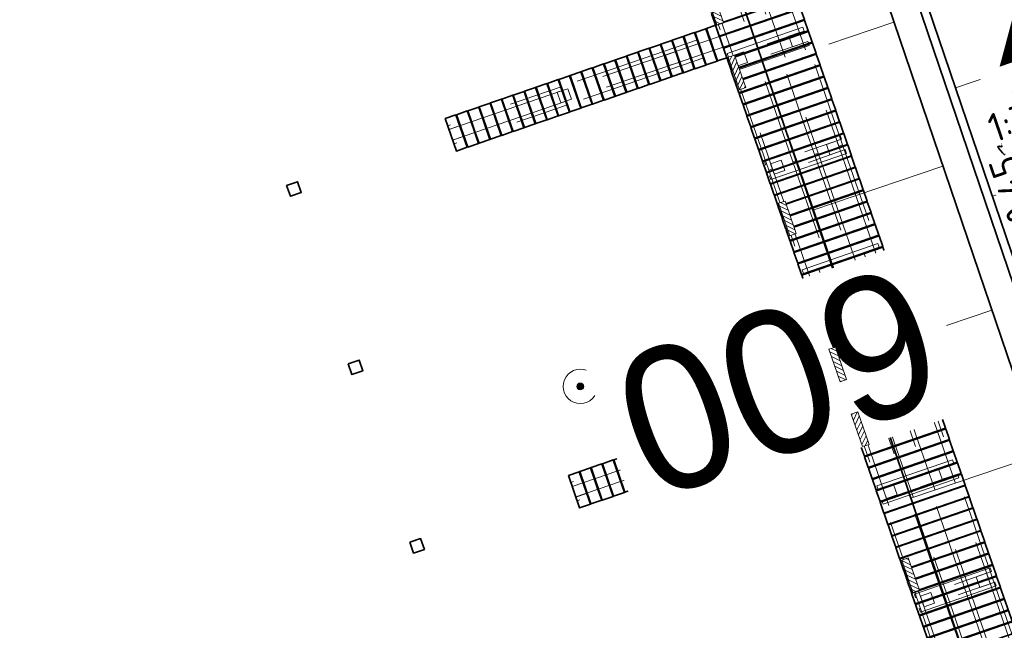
# Model space of a CAD drawing. Header units: metres. Extents: x 264779 to 275389, y 575281 to 580396.
# Tile 63 of 174: x 265263 to 265280, y 577003 to 577014. Entities that reach past the tile are written whole.
import ezdxf
from ezdxf.enums import TextEntityAlignment as Align

# ---------------------------------------------------------------- set-up
doc = ezdxf.new("R2018")
doc.units = ezdxf.units.M
doc.set_wipeout_variables(frame=1)
doc.linetypes.add('HIDDEN', pattern=[9.524999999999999, 6.35, -3.175])
for name, color, linetype, lineweight in [('B-ME-MO-BORING-S', 252, 'Continuous', 18), ('N-WA-RI-DETAIL1-G', 1, 'HIDDEN', 18), ('N-WE-GK-BESCHOEIING-G', 130, 'B-WE-GK-BESCHOEIING_TYPE_1-G', 35), ('N-WE-GK-BESCHOEIING_ACHTERKANT-G', 130, 'Continuous', 35), ('N-WE-GW-TALUD_TEEN-G', 94, 'Continuous', 35), ('N-WE-GW-TALUDARCERING_KORT-G', 90, 'Continuous', 18), ('N-WE-GW-TALUDARCERING_LANG-G', 60, 'Continuous', 13), ('N-WE-GW-WATERGANG_BODEM-G', 44, 'Continuous', 35), ('N-WE-IE-MEUBILAIR_WATERWEGMEUBILAIR_KIKKER-S', 11, 'Continuous', 18), ('N-WE-OG-TOPOGRAFIE-G', 7, 'Continuous', 35), ('N-XX-AL-HOOGTELABEL-T25-M', 7, 'Continuous', 25), ('N-XX-AL-TOPOGRAFIE-G', 7, 'Continuous', 35)]:
    doc.layers.add(name, color=color, linetype=linetype, lineweight=lineweight)
doc.layers.add('N-GV-GR-BOOM-S', color=7, linetype='Continuous', lineweight=35, true_color=0x00a500)
doc.layers.add('N-OI-RI-BELUCHTINGSDRAINAGE_PVC_160-G', color=3, linetype='B-WE-RI-DRAINAGE_PVC_160-G', lineweight=35, true_color=0x00ff00)
doc.layers.add('X-XX-AL-HULPLAAG-G', color=6, linetype='Continuous', lineweight=18, plot=False)
doc.styles.add('NLCS-ISO-M1000-T25', font='NLCS-ISO.ttf', dxfattribs={"height": 2.5})
doc.styles.get("Standard").update_dxf_attribs({"font": 'arial.ttf'})
doc.linetypes.add('B-WE-GK-BESCHOEIING_TYPE_1-G', pattern='A,7.5,[151,NLCS.shx,S=2,R=0,X=-0.25,Y=0.6],2.5', length=10)
doc.linetypes.add('B-WE-RI-DRAINAGE_PVC_160-G', pattern='A,10.25,-3,[160,NLCS.shx,S=0.25,R=0,X=0,Y=0],-3.5,["o",Standard,S=1,R=0,X=-0.35,Y=-0.35],-3.25', length=20)

# ---------------------------------------------------------------- blocks, each defined once
blk = doc.blocks.new('Boring uitgevoerd door derden')
h = blk.add_hatch(color=256)
h.dxf.hatch_style = 1
edge = h.paths.add_edge_path()
edge.add_arc((0, 0), 0.3, 0, 360)
for radius in [1.5, 0.3]:
    blk.add_circle((0, 0), radius)
at = {"lineweight": 30, "flags": 104}
blk.add_attdef('01', text='', height=1.8, dxfattribs=at).set_placement((2.521141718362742, 0.9948078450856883), align=Align.TOP_LEFT)
blk = doc.blocks.new('BOOM')
blk.add_lwpolyline([(0.3987779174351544, 4.34424961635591), (0.4068101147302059, 4.353639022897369), (0.4144662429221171, 4.361840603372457), (0.4218039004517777, 4.36920935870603), (0.4288806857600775, 4.3761002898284), (0.4357541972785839, 4.382868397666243), (0.4424820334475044, 4.389868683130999), (0.4491217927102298, 4.397456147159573), (0.4557310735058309, 4.405985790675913), (0.4622602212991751, 4.41584358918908), (0.4682305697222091, 4.427539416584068), (0.4730561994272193, 4.441614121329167), (0.4761511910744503, 4.458608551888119), (0.4769296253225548, 4.479063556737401), (0.4748055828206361, 4.503519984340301), (0.4691931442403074, 4.53251868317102), (0.4381798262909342, 4.641635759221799, -0.5293802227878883), (0.4878173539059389, 4.700947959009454, -0.08713876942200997), (2.045227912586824, 4.26384220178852, -0.3723405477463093), (2.106244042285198, 4.123633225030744), (2.170159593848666, 3.797753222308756), (2.010102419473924, 3.638201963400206), (1.836640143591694, 3.674522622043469), (1.629119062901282, 3.518876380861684), (1.708541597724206, 3.321247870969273), (1.923431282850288, 3.252119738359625), (2.500306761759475, 3.384727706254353), (2.640982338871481, 3.307005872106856), (2.627193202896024, 3.183194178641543), (2.495602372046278, 3.102148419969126), (2.375976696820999, 2.711768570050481), (2.528988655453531, 2.461500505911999), (2.920617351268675, 3.085555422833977, -0.5046405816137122), (3.140271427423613, 2.894764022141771, 0.3319483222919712), (3.267157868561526, 2.693230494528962, 0.282007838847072), (3.681371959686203, 2.769398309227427), (3.648234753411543, 2.752252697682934, -0.5121558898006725), (3.837951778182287, 2.750751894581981, -0.1607604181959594), (4.697004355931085, -0.05169747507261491), (4.588986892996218, -0.1558635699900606), (4.588047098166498, -0.2709153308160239), (4.482533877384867, -0.2902863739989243), (4.495772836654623, -0.4037004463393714), (4.331532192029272, -0.3508312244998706), (4.281794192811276, -0.4787032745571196), (4.484321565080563, -0.6133576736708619), (4.547656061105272, -0.6635139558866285), (4.659341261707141, -0.5524494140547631, -0.1063709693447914), (4.001892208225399, -2.406679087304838), (3.41620020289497, -2.029217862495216), (3.307659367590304, -2.103838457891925), (3.238407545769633, -1.793056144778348), (3.029755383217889, -1.542788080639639), (2.787641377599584, -1.545155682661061), (2.793282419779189, -1.834767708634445), (2.609555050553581, -2.468733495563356), (2.637432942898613, -2.589627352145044), (2.770680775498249, -2.608685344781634), (3.623238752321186, -2.934605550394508, -0.2362982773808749), (-0.2075243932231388, -4.622307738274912, 0.1596250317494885), (-0.3199674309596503, -4.397955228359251, 0.3508021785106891), (-0.2902491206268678, -4.174571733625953, -0.5046405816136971), (-0.5531954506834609, -4.050038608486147), (-0.4892187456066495, -3.844850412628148), (-0.5969296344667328, -3.653208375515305), (-0.7390886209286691, -3.667472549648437), (-0.7604602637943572, -3.820534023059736), (-0.8683093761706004, -3.882888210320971), (-0.9959863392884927, -3.78527215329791), (-1.106231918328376, -3.203708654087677), (-1.190332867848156, -3.119737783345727), (-1.403219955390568, -3.12637517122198), (-1.462415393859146, -3.378935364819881), (-1.549165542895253, -3.406174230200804), (-1.630999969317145, -3.616835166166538), (-1.846968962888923, -3.501336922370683, 0.7335825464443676), (-1.768083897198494, -3.66274319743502, -0.8616245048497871), (-1.724211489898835, -3.805577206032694, 0.2799778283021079), (-1.883663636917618, -4.049792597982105), (-1.87702568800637, -4.059096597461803, -0.8270561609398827), (-2.035627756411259, -4.225184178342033, -0.1167741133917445), (-3.828223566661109, -2.356820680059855), (-3.79339575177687, -2.350307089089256), (-3.76493396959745, -2.342410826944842), (-3.742092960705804, -2.333415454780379), (-3.724127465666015, -2.323604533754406), (-3.710292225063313, -2.313261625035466), (-3.69984197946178, -2.302670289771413), (-3.692031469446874, -2.292114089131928), (-3.473611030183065, -2.013538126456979), (-3.468919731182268, -2.003820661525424), (-3.465085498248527, -1.994495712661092), (-3.461816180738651, -1.985353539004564), (-3.458819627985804, -1.976184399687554), (-3.455803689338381, -1.966778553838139), (-3.452476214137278, -1.956926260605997), (-3.448545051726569, -1.946417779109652), (-3.443718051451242, -1.935043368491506), (-3.437803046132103, -1.922657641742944), (-3.43100780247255, -1.909372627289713), (-3.423640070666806, -1.895364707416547), (-3.416007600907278, -1.88081026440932), (-3.408418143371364, -1.865885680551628), (-3.401179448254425, -1.850767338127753), (-3.394599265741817, -1.835631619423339), (-3.388985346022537, -1.820654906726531), (-3.384593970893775, -1.806019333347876), (-3.381475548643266, -1.791930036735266), (-3.379629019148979, -1.778597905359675), (-3.379053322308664, -1.766233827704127), (-3.379747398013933, -1.755048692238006), (-3.381710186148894, -1.745253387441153), (-3.384940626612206, -1.737058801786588), (-3.389437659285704, -1.730675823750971), (-3.395177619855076, -1.726207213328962), (-3.402046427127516, -1.723323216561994), (-3.409907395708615, -1.721585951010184), (-3.418623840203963, -1.720557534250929), (-3.428059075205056, -1.719800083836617), (-3.43807641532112, -1.718875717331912), (-3.44853917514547, -1.717346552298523), (-3.459310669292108, -1.714774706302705), (-3.470277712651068, -1.71082271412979), (-3.481421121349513, -1.705554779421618), (-3.492745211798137, -1.699135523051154), (-3.50425430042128, -1.691729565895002), (-3.515952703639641, -1.683501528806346), (-3.527844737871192, -1.674616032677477), (-3.539934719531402, -1.665237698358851), (-3.552226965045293, -1.655531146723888), (-3.564698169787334, -1.645612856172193), (-3.577214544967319, -1.635406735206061), (-3.589614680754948, -1.624788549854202), (-3.601737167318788, -1.613634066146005), (-3.825925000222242, -1.870157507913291), (-3.837007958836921, -1.857557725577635), (-3.847329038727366, -1.844048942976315), (-3.856726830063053, -1.829506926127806), (-3.865489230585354, -1.814105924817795), (-3.875701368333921, -1.799214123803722), (-3.88989767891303, -1.786498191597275), (-3.910612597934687, -1.777624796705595), (-3.94038056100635, -1.774260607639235), (-3.981736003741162, -1.778072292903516), (-4.037213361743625, -1.790726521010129), (-4.109347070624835, -1.813889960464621, -0.04099741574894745), (-4.417328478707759, -0.9470890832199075), (-4.257176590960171, -0.9746547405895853), (-4.114496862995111, -1.066137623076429), (-4.038465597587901, -0.9972947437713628), (-3.94700318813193, -0.8546361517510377), (-4.034588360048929, -0.7207480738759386), (-3.985542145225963, -0.5229899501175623), (-4.167342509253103, -0.5080714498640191), (-4.289085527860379, -0.3901508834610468), (-4.510309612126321, -0.5348354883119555, -0.05814040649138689), (-4.5988862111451, 0.7644784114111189), (-4.47324192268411, 0.7395528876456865), (-3.963079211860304, 0.335541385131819), (-3.742832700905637, 0.4119701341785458), (-2.884168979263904, 0.6385843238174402), (-2.811019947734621, 0.9221287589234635), (-3.142900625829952, 1.054281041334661), (-3.193741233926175, 1.162956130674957), (-3.799705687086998, 1.460400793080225), (-3.813162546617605, 1.63068809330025), (-4.017955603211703, 1.804271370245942), (-4.101227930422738, 1.972836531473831), (-3.961329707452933, 2.192710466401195), (-3.648771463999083, 2.241643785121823), (-3.364856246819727, 2.427282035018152), (-3.361664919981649, 2.618591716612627), (-3.538710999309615, 2.827212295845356), (-3.491690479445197, 2.915399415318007), (-3.56178316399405, 3.051834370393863, -0.1342797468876), (-1.53434658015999, 4.457609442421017, -0.5417265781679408), (-1.472156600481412, 4.40997469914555), (-1.482215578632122, 4.277483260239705), (-1.480081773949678, 4.208620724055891), (-1.470720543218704, 4.155952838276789), (-1.455714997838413, 4.116594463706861), (-1.436648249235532, 4.087660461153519), (-1.415103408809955, 4.066265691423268), (-1.392663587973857, 4.049525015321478), (-1.370911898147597, 4.034553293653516), (-1.351100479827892, 4.019063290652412), (-1.33315758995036, 4.003159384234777), (-1.316680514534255, 3.987543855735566), (-1.301266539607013, 3.972918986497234), (-1.286512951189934, 3.959987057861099), (-1.272017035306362, 3.949450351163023), (-1.25737607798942, 3.942011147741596), (-1.242187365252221, 3.938371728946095), (-1.226133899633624, 3.938974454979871), (-1.209241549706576, 3.943222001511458), (-1.191621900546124, 3.950257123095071), (-1.173386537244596, 3.959222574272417), (-1.154647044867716, 3.969261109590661), (-1.135515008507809, 3.979515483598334), (-1.116102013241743, 3.989128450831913), (-1.096519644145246, 3.997242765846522), (-1.076885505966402, 4.003246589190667), (-1.057341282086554, 4.007509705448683), (-1.038034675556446, 4.010647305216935), (-1.019113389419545, 4.013274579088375), (-1.000725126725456, 4.016006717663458), (-0.9830175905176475, 4.019458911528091), (-0.9661384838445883, 4.024246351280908), (-0.9502355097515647, 4.030984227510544), (-0.9354276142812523, 4.04011654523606), (-0.9217187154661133, 4.051402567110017), (-0.909083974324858, 4.064430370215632), (-0.8974985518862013, 4.078788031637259), (-0.8877237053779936, 3.986718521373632), (-0.8669159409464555, 3.962948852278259), (-0.7688214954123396, 3.796562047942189), (-0.5630461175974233, 3.684102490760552), (-0.8545067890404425, 4.156201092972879), (-0.8491501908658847, 4.170546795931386), (-0.8454482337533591, 4.184469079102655), (-0.8437656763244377, 4.198121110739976), (-0.8444672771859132, 4.211656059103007), (-0.8479177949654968, 4.225227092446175), (-0.8544819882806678, 4.238987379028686), (-0.8645246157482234, 4.253090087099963), (-0.8783150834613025, 4.267823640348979), (-0.8957413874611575, 4.284017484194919), (-0.9165961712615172, 4.302636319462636), (-0.9406720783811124, 4.324644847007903), (-0.96776175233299, 4.351007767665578), (-0.9976578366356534, 4.382689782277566), (-1.030152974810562, 4.420655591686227), (-1.10569949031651, 4.518565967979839, -0.5431042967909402), (-1.079694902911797, 4.592575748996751, -0.04676559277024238), (-0.2159664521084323, 4.718149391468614, -0.3851675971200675), (-0.1673587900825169, 4.678487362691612), (-0.1404077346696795, 4.501466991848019), (-0.1270176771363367, 4.446162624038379), (-0.112003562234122, 4.407440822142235), (-0.09572821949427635, 4.382290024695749), (-0.07855447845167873, 4.367698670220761), (-0.0608451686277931, 4.360655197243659), (-0.04296311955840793, 4.35814804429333), (-0.02527116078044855, 4.357165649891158), (-0.008065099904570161, 4.355231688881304), (0.008627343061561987, 4.352010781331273), (0.02484547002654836, 4.347702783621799), (0.04062858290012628, 4.342507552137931), (0.05601598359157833, 4.336624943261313), (0.07104697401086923, 4.330254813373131), (0.08576085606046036, 4.323597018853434), (0.1001969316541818, 4.316851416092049), (0.1143637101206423, 4.310171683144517), (0.1281465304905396, 4.303526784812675), (0.1413999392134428, 4.296839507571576), (0.1539784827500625, 4.290032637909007), (0.1657367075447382, 4.283028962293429), (0.1765291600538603, 4.275751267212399), (0.1862103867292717, 4.2681223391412), (0.1946349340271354, 4.260064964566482), (0.2017367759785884, 4.251567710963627), (0.2077675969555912, 4.242882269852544), (0.2130585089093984, 4.23432611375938), (0.2179406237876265, 4.226216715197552), (0.2227450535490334, 4.218871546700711), (0.2278029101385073, 4.212608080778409), (0.2334453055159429, 4.207743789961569), (0.2400033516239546, 4.204596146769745), (0.2477214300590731, 4.203414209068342), (0.2564970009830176, 4.20417337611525), (0.2661407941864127, 4.20678063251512), (0.2764635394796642, 4.211142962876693), (0.2872759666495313, 4.217167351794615), (0.2983888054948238, 4.224760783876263), (0.3096127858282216, 4.233830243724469), (0.3207586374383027, 4.244282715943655), (0.3316651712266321, 4.255981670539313), (0.3422835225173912, 4.268616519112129), (0.352592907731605, 4.281833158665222), (0.3625725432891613, 4.29527748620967), (0.3722016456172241, 4.308595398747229), (0.3814594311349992, 4.321432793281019), (0.3903251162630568, 4.33343556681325)], format="xyb", close=True)
blk.add_circle((0, 0), 0.1382965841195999)
at = {"lineweight": 30, "flags": 104}
blk.add_attdef('01', text='', height=1.8, dxfattribs=at).set_placement((-2.447075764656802, 3.093546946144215), align=Align.TOP_LEFT)
blk = doc.blocks.new('Kikker')
blk.add_wipeout([(-2.5579538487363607e-10, 0.6000000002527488), (-2.220446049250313e-16, 2.220446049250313e-16), (2.9999999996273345, -1.6689227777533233e-10), (2.9999999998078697, 0.6000000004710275)])
at = {"layer": 'N-WE-IE-MEUBILAIR_WATERWEGMEUBILAIR_KIKKER-S'}
h = blk.add_hatch(dxfattribs=at)
h.set_pattern_fill('ANSI31', color=256, scale=0.09999999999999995, angle=-138.5508714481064)
h.set_pattern_definition([(225.0000000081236, (1.685447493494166, 2.088492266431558), (0.22450640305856, -0.2245064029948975), [])])
h.paths.add_polyline_path([(2.999999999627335, -1.668922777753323e-10), (0, 0), (-5.954916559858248e-10, 0.5999999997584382), (2.999999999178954, 0.6000000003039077)])
blk.add_lwpolyline([(2.999999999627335, -1.668922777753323e-10), (0, 0), (-2.557953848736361e-10, 0.6000000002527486), (2.999999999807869, 0.6000000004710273)], close=True, dxfattribs=at)

msp = doc.modelspace()

# ---------------------------------------------------------------- linework, layer by layer
at = {"layer": 'N-OI-RI-BELUCHTINGSDRAINAGE_PVC_160-G', "flags": 128}
msp.add_lwpolyline([(265276.8601810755, 577021.5961832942), (265287.4782254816, 576990.3510695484)], dxfattribs=at)
at = {"layer": 'N-WA-RI-DETAIL1-G', "ltscale": 0.35, "flags": 128}
for points in [[(265286.8979124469, 576990.4137359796), (265289.7330280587, 576991.3925454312), (265278.666059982, 577023.9586814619), (265275.8245954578, 577022.9963460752)], [(265276.0980492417, 577015.0932652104), (265277.4061638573, 577011.3132075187), (265277.4723148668, 577011.3360995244), (265276.1642002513, 577015.1161572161)], [(265275.7413711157, 577014.9698343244), (265277.0494857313, 577011.1897766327), (265276.9833347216, 577011.166884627), (265275.6752201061, 577014.9469423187)], [(265275.3633653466, 577014.839022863), (265276.6714799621, 577011.0589651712), (265276.6053289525, 577011.0360731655), (265275.297214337, 577014.8161308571)], [(265274.9403532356, 577014.6928094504), (265276.2484678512, 577010.9127517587), (265276.1823168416, 577010.889859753), (265274.8742022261, 577014.6699174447)], [(265275.4800204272, 577012.8660226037), (265275.4571284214, 577012.9321736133), (265276.7801486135, 577013.3900137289), (265276.8030406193, 577013.3238627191)], [(265275.385061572, 577013.2493231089), (265272.5795164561, 577012.2843390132), (265272.5566798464, 577012.3505091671), (265275.3622249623, 577013.3154932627)], [(265276.5359672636, 577013.2317856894), (265276.7202984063, 577013.2954019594), (265276.7839146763, 577013.1110708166), (265276.5995835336, 577013.0474545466)], [(265275.448677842, 577013.0649919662), (265272.6431327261, 577012.1000078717), (265272.6659693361, 577012.033837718), (265275.4715144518, 577012.9988218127)], [(265275.5436842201, 577012.6820533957), (265275.5665762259, 577012.615902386), (265276.889596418, 577013.0737425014), (265276.8667044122, 577013.1398935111)], [(265274.3786042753, 577012.9030388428), (265274.5629354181, 577012.966655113), (265274.6265516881, 577012.7823239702), (265274.4422205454, 577012.7187077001)], [(265275.5626024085, 577012.894946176), (265275.7469335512, 577012.9585624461), (265275.8105498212, 577012.7742313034), (265275.6262186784, 577012.7106150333)], [(265272.579516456, 577012.2843390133), (265270.5936993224, 577011.601305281), (265270.5708627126, 577011.6674754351), (265272.5566798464, 577012.3505091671)], [(265272.4873508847, 577012.2525308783), (265272.6716820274, 577012.3161471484), (265272.7352982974, 577012.1318160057), (265272.5509671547, 577012.0681997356)], [(265272.6431327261, 577012.1000078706), (265270.6573155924, 577011.4169741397), (265270.6801522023, 577011.350803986), (265272.6659693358, 577012.033837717)], [(265270.5967750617, 577011.6000563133), (265270.7811062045, 577011.6636725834), (265270.8447224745, 577011.4793414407), (265270.6603913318, 577011.4157251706)], [(265276.134077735, 577010.9759937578), (265276.1111857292, 577011.0421447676), (265277.4342059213, 577011.499984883), (265277.4570979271, 577011.4338338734)], [(265277.1900245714, 577011.3417568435), (265277.3743557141, 577011.4053731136), (265277.4379719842, 577011.2210419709), (265277.2536408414, 577011.1574257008)], [(265277.4063048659, 577011.3128000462), (265278.7144194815, 577007.5327423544), (265278.780570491, 577007.5556343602), (265277.4724558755, 577011.3356920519)], [(265276.1977415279, 577010.7920245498), (265276.2206335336, 577010.7258735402), (265277.5436537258, 577011.1837136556), (265277.52076172, 577011.2498646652)], [(265277.0496267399, 577011.1893691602), (265278.3577413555, 577007.4093114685), (265278.2915903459, 577007.3864194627), (265276.9834757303, 577011.1664771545)], [(265276.2166597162, 577011.0049173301), (265276.400990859, 577011.0685336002), (265276.464607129, 577010.8842024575), (265276.2802759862, 577010.8205861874)], [(265276.6716209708, 577011.0585576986), (265277.9797355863, 577007.278500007), (265277.9135845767, 577007.2556080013), (265276.6054699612, 577011.0356656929)], [(265276.2486088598, 577010.9123442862), (265277.5567234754, 577007.1322865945), (265277.4905724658, 577007.1093945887), (265276.1824578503, 577010.8894522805)], [(265276.7882760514, 577009.0855574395), (265276.7653840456, 577009.1517084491), (265278.0884042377, 577009.6095485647), (265278.1112962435, 577009.5433975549)], [(265277.8442228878, 577009.4513205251), (265278.0285540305, 577009.5149367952), (265278.0921703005, 577009.3306056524), (265277.9078391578, 577009.2669893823)], [(265276.8519398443, 577008.9015882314), (265276.8748318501, 577008.8354372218), (265278.1978520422, 577009.2932773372), (265278.1749600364, 577009.3594283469)], [(265276.8708580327, 577009.1144810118), (265277.0551891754, 577009.1780972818), (265277.1188054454, 577008.9937661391), (265276.9344743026, 577008.9301498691)], [(265277.4423333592, 577007.1955285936), (265277.4194413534, 577007.2616796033), (265278.7424615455, 577007.7195197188), (265278.7653535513, 577007.6533687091)], [(265278.4982801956, 577007.5612916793), (265278.6826113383, 577007.6249079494), (265278.7462276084, 577007.4405768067), (265278.5618964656, 577007.3769605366)], [(265278.7145604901, 577007.532334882), (265280.0226751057, 577003.7522771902), (265280.0888261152, 577003.775169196), (265278.7807114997, 577007.5552268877)], [(265277.5059971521, 577007.0115593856), (265277.5288891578, 577006.9454083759), (265278.85190935, 577007.4032484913), (265278.8290173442, 577007.469399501)], [(265278.3578823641, 577007.408903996), (265279.6659969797, 577003.6288463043), (265279.5998459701, 577003.6059542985), (265278.2917313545, 577007.3860119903)], [(265277.5249153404, 577007.2244521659), (265277.7092464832, 577007.288068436), (265277.7728627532, 577007.1037372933), (265277.5885316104, 577007.0401210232)], [(265277.979876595, 577007.2780925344), (265279.2879912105, 577003.4980348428), (265279.2218402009, 577003.475142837), (265277.9137255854, 577007.2552005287)], [(265277.5382276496, 577007.0104228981), (265274.7326825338, 577006.0454388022), (265274.709845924, 577006.1116089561), (265277.51539104, 577007.0765930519)], [(265277.556864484, 577007.131879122), (265278.8649790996, 577003.3518214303), (265278.79882809, 577003.3289294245), (265277.4907134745, 577007.1089871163)], [(265277.6018439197, 577006.8260917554), (265274.7962988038, 577005.8611076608), (265274.8191354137, 577005.794937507), (265277.6246805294, 577006.7599216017)], [(265276.531770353, 577006.664138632), (265276.7161014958, 577006.7277549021), (265276.7797177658, 577006.5434237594), (265276.5953866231, 577006.4798074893)], [(265274.7326825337, 577006.0454388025), (265272.7468654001, 577005.3624050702), (265272.7240287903, 577005.4285752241), (265274.709845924, 577006.1116089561)], [(265274.6405169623, 577006.0136306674), (265274.8248481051, 577006.0772469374), (265274.888464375, 577005.8929157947), (265274.7041332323, 577005.8292995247)], [(265274.7962988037, 577005.8611076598), (265272.8104816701, 577005.1780739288), (265272.83331828, 577005.111903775), (265274.8191354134, 577005.7949375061)], [(265278.0965316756, 577005.3050922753), (265278.0736396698, 577005.3712432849), (265279.3966598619, 577005.8290834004), (265279.4195518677, 577005.7629323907)], [(265279.152478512, 577005.6708553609), (265279.3368096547, 577005.734471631), (265279.4004259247, 577005.5501404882), (265279.216094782, 577005.4865242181)], [(265278.1601954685, 577005.1211230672), (265278.1830874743, 577005.0549720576), (265279.5061076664, 577005.512812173), (265279.4832156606, 577005.5789631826)], [(265272.7499411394, 577005.3611561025), (265272.9342722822, 577005.4247723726), (265272.9978885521, 577005.2404412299), (265272.8135574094, 577005.1768249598)], [(265278.1791136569, 577005.3340158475), (265278.3634447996, 577005.3976321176), (265278.4270610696, 577005.2133009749), (265278.2427299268, 577005.1496847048)], [(265278.7505889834, 577003.4150634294), (265278.7276969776, 577003.481214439), (265280.0507171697, 577003.9390545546), (265280.0736091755, 577003.8729035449)], [(265279.8065358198, 577003.780826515), (265279.9908669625, 577003.8444427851), (265280.0544832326, 577003.6601116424), (265279.8701520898, 577003.5964953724)], [(265280.0228161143, 577003.7518697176), (265281.3309307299, 576999.971812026), (265281.3970817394, 576999.9947040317), (265280.0889671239, 577003.7747617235)], [(265278.8142527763, 577003.2310942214), (265278.837144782, 577003.1649432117), (265280.1601649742, 577003.6227833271), (265280.1372729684, 577003.6889343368)], [(265279.6661379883, 577003.6284388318), (265280.9742526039, 576999.84838114), (265280.9081015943, 576999.8254891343), (265279.5999869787, 577003.605546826)], [(265278.8331709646, 577003.4439870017), (265279.0175021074, 577003.5076032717), (265279.0811183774, 577003.323272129), (265278.8967872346, 577003.259655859)], [(265279.2881322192, 577003.4976273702), (265280.5962468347, 576999.7175696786), (265280.5300958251, 576999.6946776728), (265279.2219812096, 577003.4747353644)], [(265278.8651201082, 577003.3514139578), (265280.1732347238, 576999.571356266), (265280.1070837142, 576999.5484642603), (265278.7989690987, 577003.328521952)]]:
    msp.add_lwpolyline(points, close=True, dxfattribs=at)
for points in [[(265279.4487249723, 577012.3325495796), (265287.9700598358, 577015.2285558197)], [(265280.0922819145, 577010.4389196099), (265288.613616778, 577013.33492585)]]:
    msp.add_lwpolyline(points, dxfattribs=at)
at = {"layer": 'N-WE-GK-BESCHOEIING-G', "ltscale": 0.6, "flags": 128}
msp.add_lwpolyline([(265302.3826638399, 577032.0779473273), (265284.3011238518, 577026.0255105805), (265275.6342554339, 577023.090251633), (265286.7078557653, 576990.5068078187), (265284.9584578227, 576989.9028369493)], dxfattribs=at)
at = {"layer": 'N-WE-GK-BESCHOEIING_ACHTERKANT-G', "flags": 128}
msp.add_lwpolyline([(265284.9584578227, 576989.9028369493), (265285.0074093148, 576989.761049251), (265286.8979124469, 576990.4137359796), (265275.8245954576, 577022.9963460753), (265284.3489888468, 577025.8833521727), (265302.4302767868, 577031.9357045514), (265302.3826638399, 577032.0779473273)], dxfattribs=at)
at = {"layer": 'N-WE-GW-TALUD_TEEN-G', "ltscale": 0.9999899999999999}
msp.add_lwpolyline([(265275.8245954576, 577022.9963460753), (265286.8979124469, 576990.4137359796), (265285.2153646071, 576989.8328447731)], dxfattribs=at)
at = {"layer": 'N-WE-GW-TALUDARCERING_KORT-G'}
for p, q in [((265278.3717595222, 577013.4814363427), (265277.2355815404, 577013.0953021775)), ((265280.0834426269, 577008.4449054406), (265278.947264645, 577008.0587712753))]:
    msp.add_line(p, q, dxfattribs=at)
at = {"layer": 'N-WE-GW-TALUDARCERING_LANG-G'}
for p, q in [((265279.2276010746, 577010.9631708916), (265276.9552451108, 577010.1909025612)), ((265280.9392841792, 577005.9266399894), (265278.6669282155, 577005.154371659))]:
    msp.add_line(p, q, dxfattribs=at)
at = {"layer": 'N-WE-GW-WATERGANG_BODEM-G', "flags": 128}
for points in [[(265275.685608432, 577023.6355407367), (265274.9997886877, 577023.4032701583), (265275.8042348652, 577021.0362326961), (265286.0743334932, 576990.8170472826), (265286.0743334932, 576990.8170472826), (265284.7952861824, 576990.3754626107), (265284.9584578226, 576989.9028369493), (265286.7078557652, 576990.5068078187), (265275.6342554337, 577023.090251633), (265284.3011238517, 577026.0255105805), (265302.3826638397, 577032.0779473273), (265301.75275218, 577032.394364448), (265284.1415738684, 577026.4993719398), (265284.0709641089, 577026.4754581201)], [(265284.9584578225, 576989.9028369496), (265284.9584578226, 576989.9028369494), (265282.6898546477, 576989.1196130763), (265281.7434591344, 576991.8608419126), (265283.0334265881, 576992.3061967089), (265283.033426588, 576992.3061967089), (265271.9543483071, 577024.9057590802), (265276.0649269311, 577026.2979127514)]]:
    msp.add_lwpolyline(points, dxfattribs=at)
at = {"layer": 'N-WE-OG-TOPOGRAFIE-G', "ltscale": 0.1}
for points in [[(265267.7569858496, 577010.6250555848), (265267.8222333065, 577010.4359980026), (265268.0112908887, 577010.5012454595), (265267.9460434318, 577010.6903030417)], [(265268.8335688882, 577007.5056054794), (265268.8988163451, 577007.3165478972), (265269.0878739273, 577007.3817953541), (265269.0226264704, 577007.5708529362)], [(265269.9101519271, 577004.3861553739), (265269.975399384, 577004.1970977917), (265270.1644569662, 577004.2623452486), (265270.0992095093, 577004.4514028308)]]:
    msp.add_lwpolyline(points, close=True, dxfattribs=at)
at = {"layer": 'N-XX-AL-TOPOGRAFIE-G', "flags": 128}
for points in [[(265275.1855318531, 577013.622521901), (265275.25077931, 577013.4334643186), (265276.6687111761, 577013.9228202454), (265276.6034637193, 577014.1118778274)], [(265275.2540416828, 577013.4240114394), (265275.3192891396, 577013.2349538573), (265276.7372210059, 577013.724309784), (265276.6719735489, 577013.9133673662)], [(265275.3225515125, 577013.2255009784), (265275.3877989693, 577013.0364433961), (265276.8057308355, 577013.525799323), (265276.7404833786, 577013.714856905)], [(265275.0933550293, 577013.3685154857), (265275.2540416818, 577013.4240114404), (265275.4497840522, 577012.8568386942), (265275.2890974, 577012.8013427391)], [(265275.3910613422, 577013.0269905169), (265275.4563087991, 577012.8379329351), (265276.8742406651, 577013.3272888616), (265276.8089932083, 577013.5163464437)], [(265274.4978236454, 577013.1629859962), (265274.6868812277, 577013.2282334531), (265274.8826235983, 577012.6610607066), (265274.6935660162, 577012.5958132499)], [(265274.6963341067, 577013.231495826), (265274.885391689, 577013.2967432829), (265275.0811340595, 577012.7295705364), (265274.8920764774, 577012.6643230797)], [(265274.894844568, 577013.3000056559), (265275.0839021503, 577013.3652531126), (265275.2796445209, 577012.7980803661), (265275.0905869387, 577012.7328329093)], [(265275.459571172, 577012.8284800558), (265275.5248186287, 577012.6394224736), (265276.9427504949, 577013.1287784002), (265276.8775030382, 577013.3178359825)], [(265274.1008027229, 577013.0259663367), (265274.2898603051, 577013.0912137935), (265274.4856026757, 577012.5240410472), (265274.2965450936, 577012.4587935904)], [(265274.2993131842, 577013.0944761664), (265274.4883707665, 577013.1597236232), (265274.6841131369, 577012.5925508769), (265274.4950555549, 577012.5273034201)], [(265275.5280810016, 577012.6299695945), (265275.5933284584, 577012.4409120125), (265277.0112603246, 577012.9302679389), (265276.9460128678, 577013.119325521)], [(265273.5052713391, 577012.8204368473), (265273.6943289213, 577012.8856843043), (265273.8900712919, 577012.3185115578), (265273.7010137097, 577012.2532641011)], [(265273.7037818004, 577012.8889466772), (265273.8928393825, 577012.954194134), (265274.0885817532, 577012.3870213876), (265273.8995241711, 577012.3217739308)], [(265273.9022922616, 577012.957456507), (265274.0913498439, 577013.0227039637), (265274.2870922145, 577012.4555312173), (265274.0980346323, 577012.3902837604)], [(265275.5965908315, 577012.4314591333), (265275.6618382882, 577012.242401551), (265277.0797701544, 577012.7317574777), (265277.0145226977, 577012.9208150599)], [(265272.9097399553, 577012.6149073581), (265273.0987975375, 577012.6801548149), (265273.2945399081, 577012.1129820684), (265273.1054823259, 577012.0477346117)], [(265273.1082504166, 577012.6834171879), (265273.2973079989, 577012.7486646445), (265273.4930503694, 577012.1814918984), (265273.3039927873, 577012.1162444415)], [(265273.3067608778, 577012.7519270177), (265273.4958184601, 577012.8171744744), (265273.6915608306, 577012.2500017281), (265273.5025032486, 577012.1847542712)], [(265275.6651006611, 577012.2329486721), (265275.730348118, 577012.04389109), (265277.1482799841, 577012.5332470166), (265277.0830325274, 577012.7223045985)], [(265272.5127190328, 577012.4778876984), (265272.701776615, 577012.5431351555), (265272.8975189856, 577011.9759624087), (265272.7084614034, 577011.9107149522)], [(265272.7112294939, 577012.5463975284), (265272.9002870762, 577012.6116449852), (265273.0960294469, 577012.0444722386), (265272.9069718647, 577011.9792247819)], [(265275.7336104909, 577012.0344382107), (265275.7988579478, 577011.8453806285), (265277.2167898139, 577012.3347365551), (265277.151542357, 577012.5237941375)], [(265271.9171876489, 577012.2723582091), (265272.1062452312, 577012.3376056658), (265272.3019876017, 577011.7704329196), (265272.1129300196, 577011.7051854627)], [(265272.1156981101, 577012.340868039), (265272.3047556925, 577012.4061154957), (265272.5004980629, 577011.8389427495), (265272.3114404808, 577011.7736952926)], [(265272.3142085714, 577012.4093778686), (265272.5032661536, 577012.4746253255), (265272.6990085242, 577011.9074525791), (265272.5099509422, 577011.8422051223)], [(265271.5201667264, 577012.1353385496), (265271.7092243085, 577012.2005860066), (265271.9049666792, 577011.63341326), (265271.715909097, 577011.5681658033)], [(265271.7186771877, 577012.2038483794), (265271.9077347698, 577012.2690958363), (265272.1034771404, 577011.7019230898), (265271.9144195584, 577011.6366756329)], [(265275.8021203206, 577011.8359277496), (265275.8673677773, 577011.6468701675), (265277.2852996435, 577012.1362260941), (265277.2200521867, 577012.3252836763)], [(265270.9898827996, 577011.7407514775), (265270.9246353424, 577011.9298090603), (265271.1136929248, 577011.9950565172), (265271.3094352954, 577011.4278837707), (265271.1203777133, 577011.3626363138), (265271.0551302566, 577011.5516938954)], [(265271.1231458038, 577011.9983188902), (265271.312203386, 577012.0635663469), (265271.5079457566, 577011.4963936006), (265271.3188881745, 577011.4311461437)], [(265271.3216562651, 577012.0668287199), (265271.5107138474, 577012.1320761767), (265271.7064562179, 577011.5649034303), (265271.5173986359, 577011.4996559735)], [(265275.8706301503, 577011.6374172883), (265275.9358776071, 577011.4483597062), (265277.3538094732, 577011.9377156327), (265277.2885620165, 577012.1267732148)], [(265270.52761442, 577011.7927894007), (265270.7166720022, 577011.8580368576), (265270.9124143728, 577011.2908641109), (265270.7233567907, 577011.2256166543)], [(265271.0456773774, 577011.5484315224), (265271.1109248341, 577011.3593739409), (265270.921867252, 577011.2941264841), (265270.7261248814, 577011.8612992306), (265270.9151824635, 577011.9265466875), (265270.9804299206, 577011.7374891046)], [(265275.9391399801, 577011.4389068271), (265276.0043874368, 577011.249849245), (265277.422319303, 577011.7392051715), (265277.3570718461, 577011.9282627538)], [(265276.0076498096, 577011.2403963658), (265276.0728972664, 577011.0513387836), (265277.4908291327, 577011.5406947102), (265277.4255816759, 577011.7297522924)], [(265276.0761596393, 577011.0418859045), (265276.1414070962, 577010.8528283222), (265277.5593389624, 577011.342184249), (265277.4940915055, 577011.5312418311)], [(265276.1446694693, 577010.8433754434), (265276.209916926, 577010.6543178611), (265277.6278487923, 577011.1436737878), (265277.5626013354, 577011.3327313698)], [(265276.213179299, 577010.6448649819), (265276.2784267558, 577010.4558073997), (265277.6963586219, 577010.9451633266), (265277.6311111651, 577011.1342209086)], [(265276.2816891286, 577010.4463545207), (265276.3469365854, 577010.2572969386), (265277.7648684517, 577010.7466528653), (265277.6996209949, 577010.9357104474)], [(265276.3501989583, 577010.2478440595), (265276.4154464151, 577010.0587864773), (265277.8333782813, 577010.5481424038), (265277.7681308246, 577010.7371999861)], [(265276.418708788, 577010.0493335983), (265276.4839562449, 577009.860276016), (265277.901888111, 577010.3496319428), (265277.8366406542, 577010.538689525)], [(265276.4872186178, 577009.8508231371), (265276.5524660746, 577009.6617655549), (265277.9703979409, 577010.1511214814), (265277.9051504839, 577010.3401790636)], [(265276.5557284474, 577009.6523126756), (265276.6209759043, 577009.4632550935), (265278.0389077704, 577009.9526110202), (265277.9736603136, 577010.1416686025)], [(265276.6242382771, 577009.4538022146), (265276.6894857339, 577009.2647446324), (265278.1074176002, 577009.754100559), (265278.0421701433, 577009.9431581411)], [(265276.692748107, 577009.2552917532), (265276.7579955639, 577009.066234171), (265278.17592743, 577009.5555900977), (265278.1106799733, 577009.7446476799)], [(265276.7612579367, 577009.0567812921), (265276.8265053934, 577008.8677237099), (265278.2444372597, 577009.3570796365), (265278.1791898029, 577009.5461372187)], [(265276.8297677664, 577008.8582708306), (265276.8950152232, 577008.6692132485), (265278.3129470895, 577009.1585691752), (265278.2476996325, 577009.3476267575)], [(265276.898277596, 577008.6597603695), (265276.963525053, 577008.4707027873), (265278.3814569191, 577008.9600587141), (265278.3162094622, 577009.1491162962)], [(265276.9667874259, 577008.4612499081), (265277.0320348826, 577008.2721923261), (265278.4499667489, 577008.7615482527), (265278.384719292, 577008.9506058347)], [(265277.0352972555, 577008.262739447), (265277.1005447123, 577008.0736818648), (265278.5184765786, 577008.5630377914), (265278.4532291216, 577008.7520953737)], [(265277.1038070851, 577008.0642289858), (265277.169054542, 577007.8751714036), (265278.5869864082, 577008.3645273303), (265278.5217389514, 577008.5535849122)], [(265277.1723169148, 577007.8657185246), (265277.2375643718, 577007.6766609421), (265278.6554962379, 577008.1660168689), (265278.590248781, 577008.3550744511)], [(265277.2408267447, 577007.6672080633), (265277.3060742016, 577007.4781504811), (265278.7240060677, 577007.9675064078), (265278.6587586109, 577008.1565639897)], [(265277.3093365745, 577007.4686976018), (265277.3745840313, 577007.2796400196), (265278.7925158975, 577007.7689959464), (265278.7272684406, 577007.9580535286)], [(265277.3778464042, 577007.2701871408), (265277.4430938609, 577007.0811295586), (265278.8610257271, 577007.5704854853), (265278.7957782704, 577007.7595430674)], [(265277.4463562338, 577007.0716766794), (265277.5116036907, 577006.8826190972), (265278.9295355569, 577007.3719750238), (265278.8642881, 577007.5610326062)], [(265277.5148660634, 577006.8731662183), (265277.5801135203, 577006.684108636), (265278.9980453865, 577007.1734645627), (265278.9327979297, 577007.3625221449)], [(265277.2465211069, 577007.1296152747), (265277.4072077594, 577007.1851112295), (265277.6029501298, 577006.6179384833), (265277.4422634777, 577006.5624425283)], [(265276.8495001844, 577006.9925956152), (265277.0385577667, 577007.057843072), (265277.2343001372, 577006.4906703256), (265277.045242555, 577006.4254228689)], [(265277.0480106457, 577007.0611054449), (265277.237068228, 577007.1263529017), (265277.4328105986, 577006.5591801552), (265277.2437530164, 577006.4939326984)], [(265277.5833758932, 577006.6746557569), (265277.64862335, 577006.4855981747), (265279.0665552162, 577006.9749541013), (265279.0013077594, 577007.1640116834)], [(265276.2539688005, 577006.7870661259), (265276.4430263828, 577006.8523135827), (265276.6387687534, 577006.2851408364), (265276.4497111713, 577006.2198933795)], [(265276.4524792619, 577006.8555759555), (265276.6415368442, 577006.9208234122), (265276.8372792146, 577006.3536506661), (265276.6482216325, 577006.2884032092)], [(265276.650989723, 577006.9240857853), (265276.8400473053, 577006.9893332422), (265277.035789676, 577006.4221604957), (265276.8467320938, 577006.3569130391)], [(265277.651885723, 577006.4761452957), (265277.7171331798, 577006.2870877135), (265279.1350650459, 577006.7764436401), (265279.0698175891, 577006.9655012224)], [(265275.8569478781, 577006.6500464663), (265276.0460054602, 577006.7152939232), (265276.2417478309, 577006.1481211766), (265276.0526902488, 577006.0828737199)], [(265276.0554583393, 577006.7185562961), (265276.2445159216, 577006.7838037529), (265276.4402582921, 577006.2166310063), (265276.25120071, 577006.1513835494)], [(265277.7203955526, 577006.2776348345), (265277.7856430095, 577006.0885772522), (265279.2035748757, 577006.5779331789), (265279.1383274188, 577006.766990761)], [(265275.2614164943, 577006.444516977), (265275.4504740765, 577006.5097644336), (265275.646216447, 577005.9425916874), (265275.4571588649, 577005.8773442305)], [(265275.4599269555, 577006.5130268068), (265275.6489845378, 577006.5782742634), (265275.8447269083, 577006.0111015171), (265275.6556693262, 577005.9458540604)], [(265275.6584374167, 577006.5815366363), (265275.847494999, 577006.6467840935), (265276.0432373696, 577006.0796113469), (265275.8541797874, 577006.0143638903)], [(265277.7889053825, 577006.0791243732), (265277.8541528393, 577005.8900667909), (265279.2720847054, 577006.3794227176), (265279.2068372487, 577006.5684802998)], [(265274.8643955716, 577006.3074973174), (265275.0534531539, 577006.3727447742), (265275.2491955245, 577005.8055720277), (265275.0601379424, 577005.7403245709)], [(265275.062906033, 577006.3760071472), (265275.2519636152, 577006.441254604), (265275.4477059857, 577005.8740818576), (265275.2586484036, 577005.8088344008)], [(265277.8574152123, 577005.8806139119), (265277.922662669, 577005.6915563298), (265279.3405945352, 577006.1809122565), (265279.2753470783, 577006.3699698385)], [(265274.2688641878, 577006.1019678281), (265274.4579217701, 577006.1672152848), (265274.6536641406, 577005.6000425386), (265274.4646065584, 577005.5347950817)], [(265274.4673746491, 577006.1704776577), (265274.6564322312, 577006.2357251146), (265274.8521746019, 577005.6685523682), (265274.6631170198, 577005.6033049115)], [(265274.6658851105, 577006.2389874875), (265274.8549426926, 577006.3042349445), (265275.0506850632, 577005.7370621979), (265274.8616274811, 577005.6718147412)], [(265277.9259250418, 577005.6821034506), (265277.9911724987, 577005.4930458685), (265279.4091043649, 577005.982401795), (265279.3438569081, 577006.1714593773)], [(265273.8718432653, 577005.9649481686), (265274.0609008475, 577006.0301956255), (265274.2566432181, 577005.4630228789), (265274.067585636, 577005.3977754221)], [(265274.0703537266, 577006.0334579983), (265274.2594113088, 577006.098705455), (265274.4551536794, 577005.5315327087), (265274.2660960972, 577005.4662852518)], [(265277.9944348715, 577005.4835929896), (265278.0596823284, 577005.2945354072), (265279.4776141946, 577005.783891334), (265279.4123667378, 577005.9729489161)], [(265273.2763118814, 577005.7594186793), (265273.4653694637, 577005.8246661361), (265273.6611118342, 577005.2574933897), (265273.4720542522, 577005.1922459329)], [(265273.4748223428, 577005.827928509), (265273.663879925, 577005.8931759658), (265273.8596222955, 577005.3260032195), (265273.6705647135, 577005.2607557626)], [(265273.6733328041, 577005.8964383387), (265273.8623903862, 577005.9616857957), (265274.0581327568, 577005.394513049), (265273.8690751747, 577005.3292655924)], [(265273.1988434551, 577005.3095313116), (265273.2640909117, 577005.12047373), (265273.0750333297, 577005.0552262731), (265272.879290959, 577005.6223990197), (265273.0683485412, 577005.6876464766), (265273.1335959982, 577005.4985888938)], [(265273.1430488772, 577005.5018512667), (265273.0778014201, 577005.6909088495), (265273.2668590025, 577005.7561563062), (265273.4626013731, 577005.1889835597), (265273.273543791, 577005.123736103), (265273.2082963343, 577005.3127936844)], [(265278.0629447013, 577005.2850825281), (265278.1281921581, 577005.096024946), (265279.5461240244, 577005.5853808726), (265279.4808765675, 577005.7744384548)], [(265272.6807804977, 577005.5538891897), (265272.8698380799, 577005.6191366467), (265273.0655804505, 577005.0519639), (265272.8765228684, 577004.9867164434)], [(265278.131454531, 577005.0865720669), (265278.1967019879, 577004.8975144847), (265279.614633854, 577005.3868704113), (265279.5493863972, 577005.5759279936)], [(265278.1999643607, 577004.8880616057), (265278.2652118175, 577004.6990040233), (265279.6831436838, 577005.1883599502), (265279.6178962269, 577005.3774175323)], [(265278.2684741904, 577004.6895511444), (265278.3337216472, 577004.5004935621), (265279.7516535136, 577004.9898494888), (265279.6864060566, 577005.1789070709)], [(265278.3369840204, 577004.4910406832), (265278.402231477, 577004.3019831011), (265279.8201633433, 577004.7913390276), (265279.7549158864, 577004.9803966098)], [(265278.40549385, 577004.292530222), (265278.4707413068, 577004.1034726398), (265279.8886731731, 577004.5928285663), (265279.8234257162, 577004.7818861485)], [(265278.4740036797, 577004.0940197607), (265278.5392511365, 577003.9049621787), (265279.9571830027, 577004.3943181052), (265279.8919355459, 577004.5833756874)], [(265278.5425135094, 577003.8955092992), (265278.6077609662, 577003.7064517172), (265280.0256928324, 577004.1958076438), (265279.9604453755, 577004.384865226)], [(265278.611023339, 577003.6969988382), (265278.6762707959, 577003.5079412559), (265280.0942026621, 577003.9972971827), (265280.0289552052, 577004.1863547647)], [(265278.6795331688, 577003.4984883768), (265278.7447806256, 577003.3094307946), (265280.1627124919, 577003.7987867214), (265280.097465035, 577003.9878443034)], [(265278.7480429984, 577003.2999779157), (265278.8132904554, 577003.1109203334), (265280.2312223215, 577003.60027626), (265280.1659748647, 577003.7893338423)], [(265278.8165528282, 577003.1014674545), (265278.881800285, 577002.9124098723), (265280.2997321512, 577003.4017657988), (265280.2344846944, 577003.5908233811)], [(265278.885062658, 577002.9029569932), (265278.950310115, 577002.7138994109), (265280.3682419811, 577003.2032553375), (265280.3029945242, 577003.3923129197)], [(265278.9535724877, 577002.704446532), (265279.0188199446, 577002.5153889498), (265280.4367518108, 577003.0047448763), (265280.371504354, 577003.1938024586)], [(265279.0220823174, 577002.5059360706), (265279.0873297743, 577002.3168784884), (265280.5052616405, 577002.8062344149), (265280.4400141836, 577002.9952919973)]]:
    msp.add_lwpolyline(points, close=True, dxfattribs=at)
at = {"layer": 'X-XX-AL-HULPLAAG-G', "flags": 128}
msp.add_lwpolyline([(265279.5603738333, 577000.9462110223), (265277.6029501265, 577006.617938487), (265272.8765105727, 577004.9867520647), (265272.6807682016, 577005.553924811), (265277.4072077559, 577007.1851112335), (265275.4497840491, 577012.856838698), (265270.7233444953, 577011.2256522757), (265270.527602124, 577011.7928250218), (265275.2540416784, 577013.4240114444), (265273.2966179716, 577019.0957389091), (265268.5701784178, 577017.4645524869), (265268.3744360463, 577018.031725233), (265273.1008756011, 577019.6629116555), (265271.1434518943, 577025.3346391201), (265263.5811486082, 577022.7247408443), (265263.0917926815, 577024.1426727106), (265272.0720278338, 577027.2419269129), (265284.3059260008, 576991.7936302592)], dxfattribs=at)

# ---------------------------------------------------------------- block references
at = {"layer": 'B-ME-MO-BORING-S'}
ref = msp.add_blockref('Boring uitgevoerd door derden', (265272.89, 577007.11), dxfattribs=dict(at, xscale=0.2, yscale=0.2, zscale=0.2, rotation=19.0885257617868))
lines = msp.add_mtext('009', dxfattribs={"layer": '0', "insert": (265273.3014369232, 577007.4629186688), "char_height": 2.5, "attachment_point": 1, "rotation": 19.088525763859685, "bg_fill": 3, "box_fill_scale": 1.125, "bg_fill_color": 256, "bg_fill_transparency": 0})
ref.add_attrib('01', '', (265273.3014369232, 577007.4629186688)).embed_mtext(lines)
at = {"layer": 'N-GV-GR-BOOM-S'}
ref = msp.add_blockref('BOOM', (265279.9938793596, 577014.6125282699), dxfattribs=dict(at, xscale=0.2, yscale=0.2, zscale=0.2, rotation=19.08852576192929))
lines = msp.add_mtext('XX', dxfattribs={"layer": '0', "insert": (265279.3290392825, 577015.0371647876), "char_height": 2.5, "attachment_point": 1, "rotation": 19.088525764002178, "bg_fill": 3, "box_fill_scale": 1.125, "bg_fill_color": 256, "bg_fill_transparency": 0})
ref.add_attrib('01', '', (265279.3290392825, 577015.0371647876)).embed_mtext(lines)
ref = msp.add_blockref('BOOM', (265280.9591561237, 577011.7720633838), dxfattribs=dict(at, xscale=0.2, yscale=0.2, zscale=0.2, rotation=19.08852576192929))
lines = msp.add_mtext('XX', dxfattribs={"layer": '0', "insert": (265280.2943160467, 577012.1966999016), "char_height": 2.5, "attachment_point": 1, "rotation": 19.088525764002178, "bg_fill": 3, "box_fill_scale": 1.125, "bg_fill_color": 256, "bg_fill_transparency": 0})
ref.add_attrib('01', '', (265280.2943160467, 577012.1966999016)).embed_mtext(lines)

# ---------------------------------------------------------------- next in the draw order: block references
at = {"layer": 'N-WE-IE-MEUBILAIR_WATERWEGMEUBILAIR_KIKKER-S', "yscale": 0.2, "zscale": 0.2}
for p, xscale, rotation in [((265275.3910395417, 577013.4713673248), 0.2, 109.0405521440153), ((265275.586828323, 577012.9040601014), -0.2, 109.0405525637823), ((265276.6633881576, 577009.7846772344), 0.2, 109.0405521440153), ((265277.5442056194, 577007.2324671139), 0.2, 109.0405521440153), ((265277.7399944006, 577006.6651598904), -0.2, 109.0405525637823), ((265278.8165542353, 577003.5457770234), 0.2, 109.0405521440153)]:
    msp.add_blockref('Kikker', p, dxfattribs=dict(at, xscale=xscale, rotation=rotation))

# ---------------------------------------------------------------- next in the draw order: texts
at = {"layer": 'N-XX-AL-HOOGTELABEL-T25-M', "insert": (265280.5064343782, 577009.5967299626), "char_height": 0.4999999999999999, "width": 1.042879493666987, "attachment_point": 1, "rotation": 108.95339915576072, "style": 'NLCS-ISO-M1000-T25', "bg_fill": 3, "box_fill_scale": 1.1, "bg_fill_color": 256, "bg_fill_transparency": 0}
msp.add_mtext('+0,45', dxfattribs=at)

# ---------------------------------------------------------------- next in the draw order: texts
at = {"layer": 'N-XX-AL-HOOGTELABEL-T25-M', "insert": (265279.9638216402, 577011.8412485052), "char_height": 0.4999999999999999, "width": 0.7048013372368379, "attachment_point": 1, "rotation": 18.95339915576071, "style": 'NLCS-ISO-M1000-T25', "bg_fill": 3, "box_fill_scale": 1.1, "bg_fill_color": 256, "bg_fill_transparency": 0}
msp.add_mtext('1:3', dxfattribs=at)

doc.saveas('drawing.dxf')
